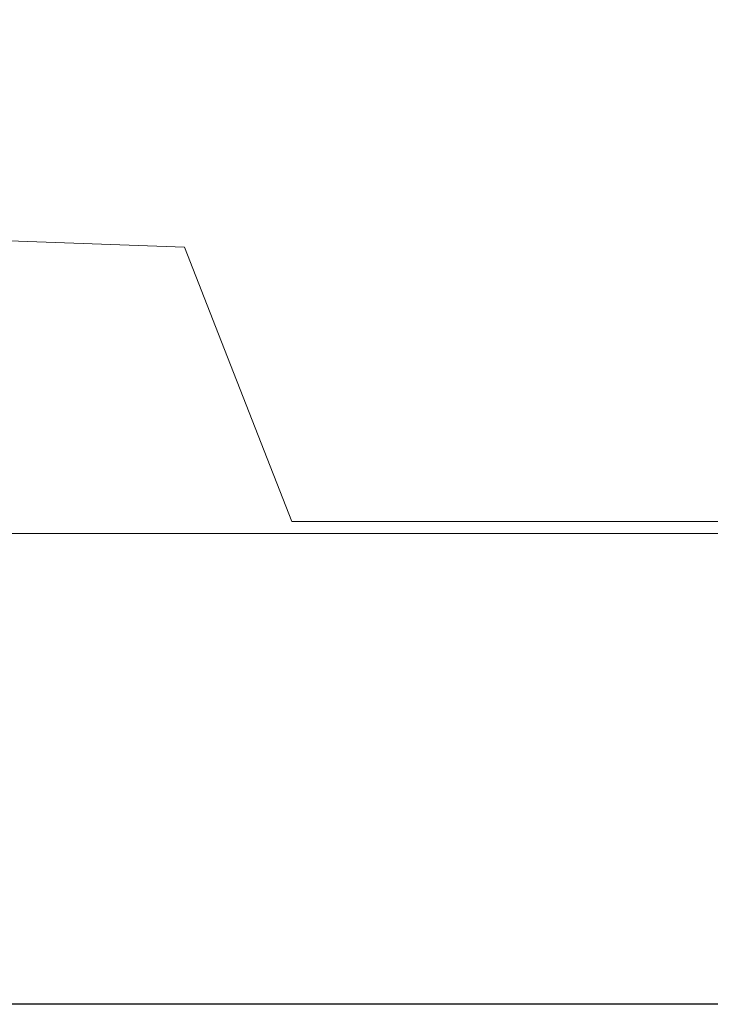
# Model space of a CAD drawing. Header units: millimetres. Extents: x 0 to 83130, y 0 to 57204.
# Tile 38 of 67: x 23517 to 43658, y 28479 to 57204. Entities that reach past the tile are written whole.
import ezdxf

# ---------------------------------------------------------------- set-up
doc = ezdxf.new("R2010")
doc.units = ezdxf.units.MM
doc.header["$LTSCALE"] = 100
doc.header["$MEASUREMENT"] = 0
for name, color, linetype in [('20603A200D001$0$A12-HEL1', 251, 'CONTINUOUS'), ('20603A200D001$0$A12-HEL2', 251, 'CONTINUOUS'), ('20603A200D001$0$A26-HEL4', 251, 'CONTINUOUS'), ('xref', 7, 'CONTINUOUS')]:
    doc.layers.add(name, color=color, linetype=linetype)

# ---------------------------------------------------------------- blocks, each defined once
blk = doc.blocks.new('20603A200D001')
at = {"layer": '20603A200D001$0$A12-HEL1', "color": 7, "linetype": 'Continuous', "lineweight": 0}
blk.add_lwpolyline([(61863, 39883), (30601, 39883)], dxfattribs=at)
at = {"layer": '20603A200D001$0$A12-HEL1', "linetype": 'Continuous', "lineweight": 0}
for centre in [(47050, 53749), (56650, 53749)]:
    blk.add_arc(centre, 1125, 0, 0, dxfattribs=at)
at = {"layer": '20603A200D001$0$A12-HEL2', "color": 7, "linetype": 'Continuous', "lineweight": 0}
for points in [[(30601, 48715), (43792, 48234)], [(43792, 48234), (44784, 45700)], [(44784, 45700), (46926, 40233)], [(64692, 40233), (46926, 40233)]]:
    blk.add_lwpolyline(points, dxfattribs=at)
at = {"layer": '20603A200D001$0$A26-HEL4', "color": 7}
blk.add_lwpolyline([(64538, 26148), (30601, 26148)], dxfattribs=at)

msp = doc.modelspace()

# ---------------------------------------------------------------- block references
at = {"layer": 'xref'}
msp.add_blockref('20603A200D001', (-15469.5, 2330.58), dxfattribs=at)

doc.saveas('drawing.dxf')
